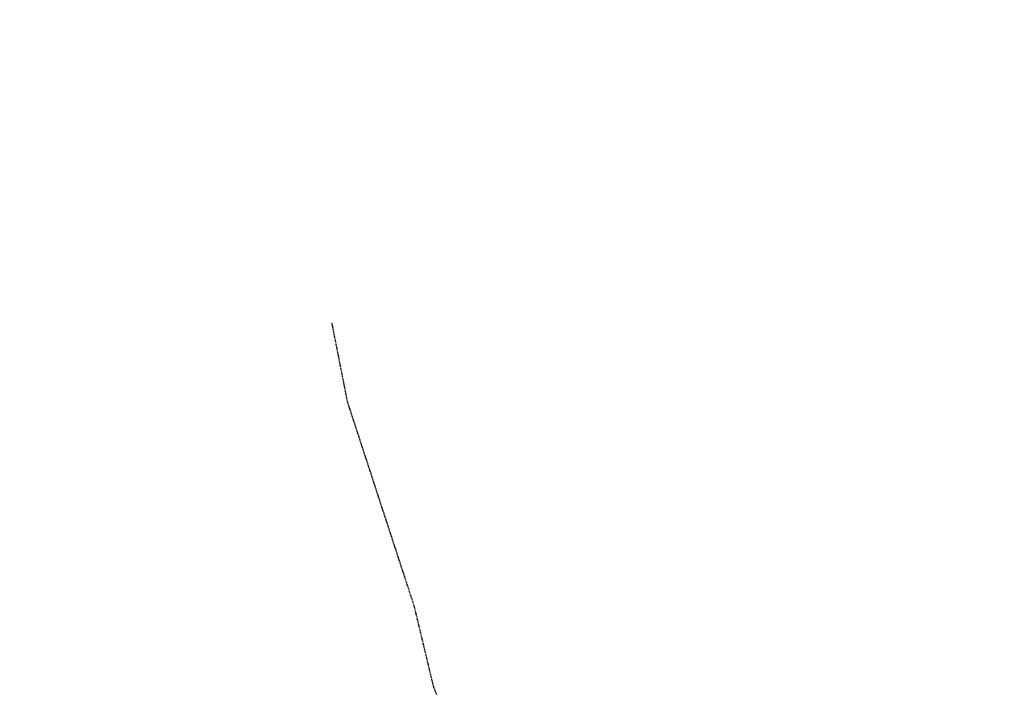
# Model space of a CAD drawing. Header units: feet. Extents: x -2779 to 2255280, y -1593 to 614924.
# Tile 17 of 125: x 2242721 to 2242944, y 595920 to 596072. Entities that reach past the tile are written whole.
import ezdxf
from ezdxf import colors
from ezdxf.entities.mleader import LeaderData, LeaderLine
from ezdxf.math import Vec2, Vec3

# ---------------------------------------------------------------- set-up
doc = ezdxf.new("R2010")
doc.units = ezdxf.units.FT
doc.header["$MEASUREMENT"] = 0
doc.linetypes.add('OhDOT_USTN3', pattern=[0.22, 0.165, -0.055])
doc.layers.add('DT_X_Contour_Minor', color=136, linetype='OhDOT_USTN3')
doc.layers.add('SH_TEXT_DR_Junction_Labels_South System', color=7, linetype='Continuous')
doc.styles.add('Slanted-Normal', font='font31.shx', dxfattribs={"height": 0.14})

# ---------------------------------------------------------------- blocks, each defined once
blk = doc.blocks.new('_Dot')
at = {"color": 0, "linetype": 'ByBlock', "lineweight": -2}
blk.add_line((-0.5, 0), (-1, 0), dxfattribs=at)
at = {"color": 0, "linetype": 'ByBlock', "const_width": 0.5}
blk.add_lwpolyline([(-0.25, 0, 1), (0.25, 0, 1)], format="xyb", close=True, dxfattribs=at)

msp = doc.modelspace()

# ---------------------------------------------------------------- linework, layer by layer
at = {"layer": 'DT_X_Contour_Minor'}
msp.add_lwpolyline([(2242816.97, 595914.75), (2242814.78, 595920.36), (2242810.45, 595938.41), (2242795.25, 595984.95), (2242791.7, 596002.93)], dxfattribs=at)

# ---------------------------------------------------------------- next in the draw order: leaders
at = {"layer": 'SH_TEXT_DR_Junction_Labels_South System'}
ml = msp.add_multileader_mtext('Standard', dxfattribs=at)
ml.set_content('205A\\PA=1.00 Ac\\PC=0.42\\PTc=37 MIN.', color=256, style='Slanted-Normal')
ml.set_leader_properties()
ml.set_arrow_properties(name='DOT')
ml.build(insert=Vec2(0, 0))
ml.multileader.update_dxf_attribs({"has_text_frame": 1, "dogleg_length": 0.12, "arrow_head_size": 10, "scale": 50})
ctx = ml.context
ctx.base_point, ctx.scale, ctx.char_height, ctx.arrow_head_size, ctx.landing_gap_size, ctx.plane_origin = Vec3(2245953.8, 596068.46), 50, 6, 10, 2.5, Vec3(2246209.79, 596225.02)
notes = []
notes.append((ctx, [(0, (0, 0, 0), (0, 0), (1, 0), 1, [])]))
ctx.mtext.insert, ctx.mtext.flow_direction = Vec3(2245956.3, 596071.46), 5
ctx.mtext.has_bg_fill, ctx.mtext.bg_color, ctx.mtext.bg_scale_factor, ctx.mtext.bg_transparency, ctx.mtext.use_window_bg_color = 1, -1027028792, 1.5, 0, 1
for ctx, leaders in notes:
    for number, flags, end, landing, length, lines in leaders:
        leader = LeaderData()
        leader.index, (leader.has_last_leader_line, leader.has_dogleg_vector, leader.attachment_direction) = number, flags
        leader.last_leader_point, leader.dogleg_vector, leader.dogleg_length = Vec3(end), Vec3(landing), length
        for number, points, colour, breaks in lines:
            line = LeaderLine()
            line.index, line.vertices, line.color, line.breaks = number, Vec3.list(points), colors.encode_raw_color(colour), breaks
            leader.lines.append(line)
        ctx.leaders.append(leader)

doc.saveas('drawing.dxf')
